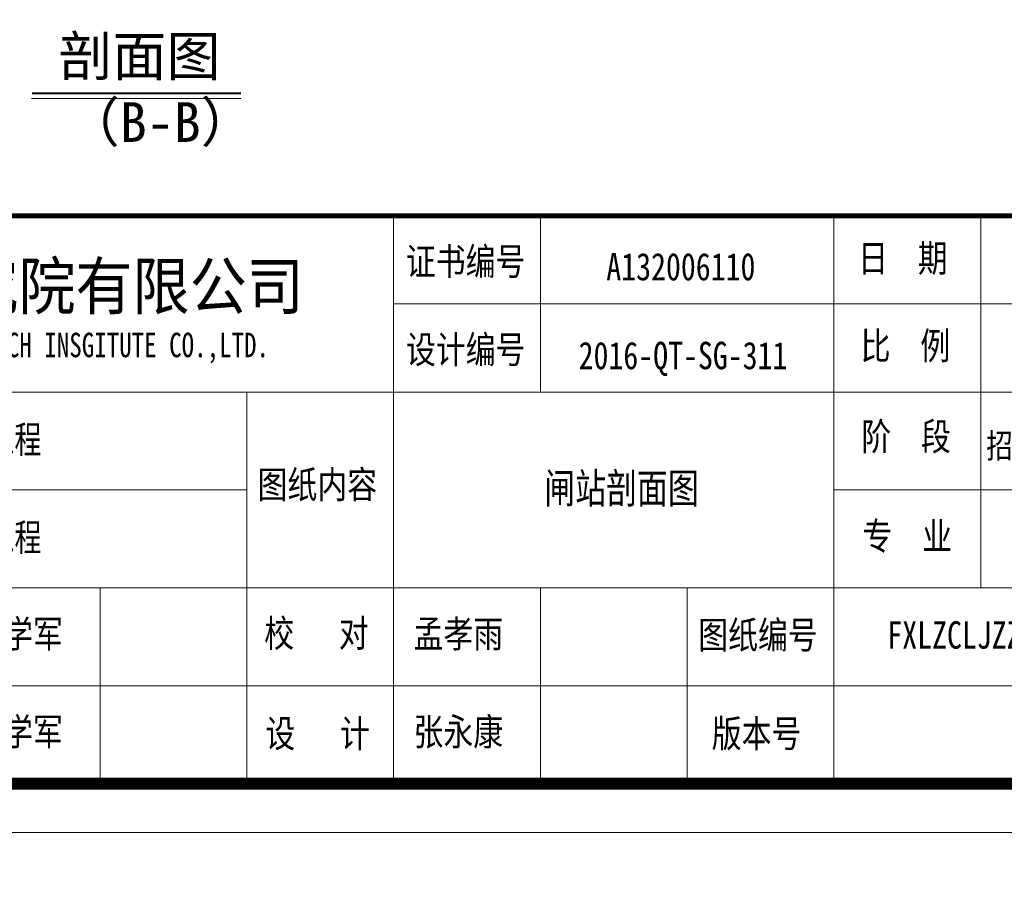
# Model space of a CAD drawing. Extents: x -13074 to 1448651, y 3648755 to 8081248.
# Tile 44 of 173: x 558478 to 558629, y 3858328 to 3858462. Entities that reach past the tile are written whole.
import ezdxf

# ---------------------------------------------------------------- set-up
doc = ezdxf.new("R2010")
doc.units = 0
doc.header["$PDMODE"] = 32
doc.header["$PDSIZE"] = 0.2
doc.layers.get('0').update_dxf_attribs({"linetype": 'CONTINUOUS'})
doc.layers.get('Defpoints').update_dxf_attribs({"linetype": 'CONTINUOUS'})
for name, color, linetype, lineweight in [('0.13填充', 8, 'CONTINUOUS', 9), ('SHEET', 1, 'CONTINUOUS', 15), ('文字', 7, 'CONTINUOUS', 15)]:
    doc.layers.add(name, color=color, linetype=linetype, lineweight=lineweight)
doc.layers.add('HOHAITK', color=7, linetype='CONTINUOUS')
doc.layers.add('PUB_DIM', color=3, linetype='CONTINUOUS')
doc.styles.add('-仿宋_GB2312', font='FangSong_GB2312.ttf')
doc.styles.add('FHZ', font='FangSong_GB2312.ttf', dxfattribs={"width": 0.707, "height": 300})
doc.styles.add('HOHAITK', font='simhei.ttf')
doc.styles.add('TSSD_Dimension', font='tssdeng.shx', dxfattribs={"width": 0.7, "bigfont": '1hztxt.shx'})
doc.dimstyles.new('TSSD_100_100', dxfattribs={"dimtxt": 300, "dimasz": 100, "dimexe": 100, "dimexo": 250, "dimgap": 100, "dimtad": 1, "dimdec": 0, "dimzin": 0, "dimdsep": 46, "dimtxsty": 'TSSD_Dimension', "dimblk": 'ARCHTICK', "dimcen": 0, "dimdle": 100, "dimclrt": 7, "dimadec": 0, "dimazin": 0, "dimtfac": 1, "dimtdec": 0, "dimtix": 1, "dimtmove": 2, "dimatfit": 3, "dimfxl": 1, "dimtolj": 1, "dimtzin": 0, "dimarcsym": 0})

# ---------------------------------------------------------------- blocks, each defined once
blk = doc.blocks.new('_ARCHTICK')
at = {"color": 0, "linetype": 'ByBlock', "const_width": 0.15}
blk.add_lwpolyline([(-0.5, -0.5), (0.5, 0.5)], dxfattribs=at)
blk = doc.blocks.new('*D1656')
at = {"layer": 'Defpoints', "color": 0, "lineweight": 13}
for p in [(795706, 267581), (795535, 266220), (795733, 266164), (795134, 265865), (795134, 265865)]:
    blk.add_point(p, dxfattribs=at)
at = {"layer": 'PUB_DIM', "color": 0, "lineweight": -2}
blk.add_arc((795134, 265865), 536, 26.5651, 71.5651, dxfattribs=at)
at = {"layer": 'PUB_DIM', "color": 0, "lineweight": -2, "xscale": 100, "yscale": 100, "zscale": 100}
for p, rotation in [((795303, 266373), 161.5650511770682), ((795614, 266104), 296.5650511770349)]:
    blk.add_blockref('_ARCHTICK', p, dxfattribs=dict(at, rotation=rotation))
blk = doc.blocks.new('123')
at = {"layer": 'PUB_DIM', "color": 7}
dim = blk.add_angular_dim_2l(base=(795535.2, 266220.4), line1=((795732.5, 266163.8), (795133.8, 265864.5)), line2=((795133.8, 265864.5), (795706, 267580.9)), text=' ', dimstyle='TSSD_100_100', dxfattribs=at)
dim.commit()
dim.dimension.update_dxf_attribs({"geometry": '*D1656', "text_midpoint": (426562.1, 722353.3)})

msp = doc.modelspace()

# ---------------------------------------------------------------- linework, layer by layer
at = {"layer": '0.13填充', "lineweight": 40, "ltscale": 0.005}
msp.add_line((558480.021, 3858450.295), (558512.027, 3858450.295), dxfattribs=at)
at = {"layer": '0.13填充', "ltscale": 0.005}
msp.add_line((558479.937, 3858449.463), (558512.027, 3858449.463), dxfattribs=at)
at = {"layer": 'SHEET', "color": 7}
for p, q in [((558535.437, 3858404.489), (558535.437, 3858431.489)), ((558557.936, 3858404.489), (558557.936, 3858431.489)), ((558602.936, 3858404.489), (558602.936, 3858431.489)), ((558625.436, 3858374.489), (558625.436, 3858431.489)), ((558647.936, 3858417.989), (558535.437, 3858417.989)), ((558377.937, 3858404.489), (558647.936, 3858404.489)), ((558377.937, 3858404.489), (558490.437, 3858404.489)), ((558512.937, 3858344.489), (558512.937, 3858404.489)), ((558535.437, 3858344.489), (558535.437, 3858404.489)), ((558602.936, 3858344.489), (558602.936, 3858404.489)), ((558602.936, 3858374.489), (558602.936, 3858404.489)), ((558377.937, 3858389.489), (558512.937, 3858389.489)), ((558602.936, 3858389.489), (558647.936, 3858389.489)), ((558377.937, 3858374.489), (558647.936, 3858374.489)), ((558490.437, 3858344.489), (558490.437, 3858374.489)), ((558557.936, 3858344.489), (558557.936, 3858374.489)), ((558580.436, 3858344.489), (558580.436, 3858374.489)), ((558377.937, 3858359.489), (558647.936, 3858359.489))]:
    msp.add_line(p, q, dxfattribs=at)
msp.add_lwpolyline([(558655.436, 3858336.989), (558025.437, 3858336.989), (558025.437, 3858782.489), (558655.436, 3858782.489)], close=True, dxfattribs=at)
at = {"layer": 'SHEET', "color": 7, "const_width": 1.8}
msp.add_lwpolyline([(558062.937, 3858774.989), (558647.936, 3858774.989), (558647.936, 3858344.489), (558062.937, 3858344.489)], close=True, dxfattribs=at)
at = {"layer": 'SHEET', "color": 7, "const_width": 0.75}
msp.add_lwpolyline([(558377.937, 3858431.489), (558647.936, 3858431.489)], dxfattribs=at)

# ---------------------------------------------------------------- block references
at = {"linetype": 'Continuous', "lineweight": 13, "xscale": 0.01000000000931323, "yscale": 0.009999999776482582, "zscale": 0.01}
msp.add_blockref('123', (552983.124, 3855442.078), dxfattribs=at)

# ---------------------------------------------------------------- texts
at = {"color": 7, "insert": (558569.186, 3858389.489), "char_height": 4.62856, "width": 67.49995, "attachment_point": 5, "style": 'FHZ'}
msp.add_mtext('{\\W0.75; 闸站剖面图}', dxfattribs=at)
at = {"layer": 'HOHAITK', "color": 7, "style": 'HOHAITK'}
for s, height, width, p in [('河海大学设计研究院有限公司', 7.12499, 0.9, (558407.947, 3858417.168)), ('HOHAI UNIVERSITY DESIGN & RESEARCH INSGITUTE CO.,LTD.', 3.75, 0.75, (558414.923, 3858409.833))]:
    msp.add_text(s, height=height, dxfattribs=dict(at, width=width)).set_placement(p)
at = {"layer": 'SHEET', "color": 7, "style": 'FHZ', "width": 0.8}
for s, height, p in [('证书编号', 4.2, (558537.308, 3858422.408)), ('日  期', 4.2, (558606.623, 3858422.894)), ('A132006110', 4.2, (558568.035, 3858421.607)), ('设计编号', 4.2, (558537.315, 3858408.908)), ('比  例', 4.2, (558607.018, 3858409.479)), ('阶  段', 4.2, (558607.12, 3858395.575)), ('招标设计', 3.75, (558626.274, 3858394.394)), ('图纸内容', 4.2, (558514.57, 3858388.217)), ('专  业', 4.2, (558607.304, 3858380.311)), ('陈学军', 4.2, (558470.981, 3858365.335)), ('校   对', 4.2, (558515.589, 3858365.432)), ('孟孝雨', 4.2, (558538.481, 3858365.335)), ('图纸编号', 4.2, (558582.121, 3858365.175)), ('FXLZCLJZZ-03', 4.2, (558611.112, 3858365.175)), ('陈学军', 4.2, (558470.981, 3858350.335)), ('设   计', 4.2, (558515.766, 3858350.072)), ('张永康', 4.2, (558538.481, 3858350.335)), ('版本号', 4.2, (558584.193, 3858350.069))]:
    msp.add_text(s, height=height, dxfattribs=at).set_placement(p)
at = {"layer": 'SHEET', "color": 1, "style": 'FHZ', "width": 0.8}
msp.add_text('2016-QT-SG-311', height=4.2, dxfattribs=at).set_placement((558563.791, 3858407.994))
at = {"layer": 'SHEET', "color": 7, "char_height": 4.2, "width": 112.49991, "attachment_point": 5, "style": 'FHZ'}
for insert in [(558456.687, 3858396.989), (558456.687, 3858381.989)]:
    msp.add_mtext('{\\W0.72;丰县梁寨镇陈老家闸站工程}', dxfattribs=dict(at, insert=insert))
at = {"layer": '文字', "color": 7, "char_height": 6.08, "width": 57.78085, "attachment_point": 1, "style": '-仿宋_GB2312'}
for s, insert in [('剖面图', (558484.025, 3858459.01)), ('（B-B）', (558485.157, 3858448.904))]:
    msp.add_mtext(s, dxfattribs=dict(at, insert=insert))

doc.saveas('drawing.dxf')
